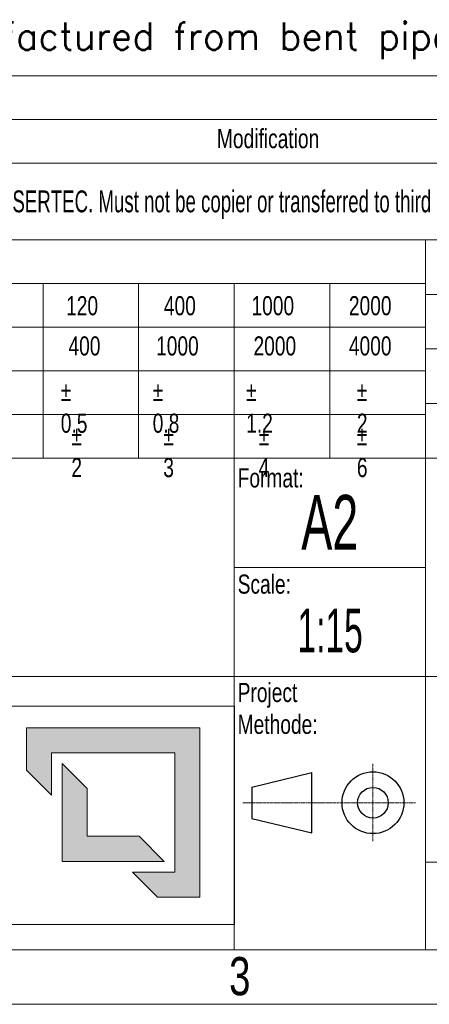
# Model space of a CAD drawing. Header units: millimetres. Extents: x 47656 to 70526, y -87907 to -71571.
# Tile 11 of 14: x 65262 to 66755, y -87907 to -84316. Entities that reach past the tile are written whole.
import ezdxf

# ---------------------------------------------------------------- set-up
doc = ezdxf.new("R2010")
doc.units = ezdxf.units.MM
doc.header["$LTSCALE"] = 0.25
doc.linetypes.add('CENTER', pattern=[50.8, 31.75, -6.35, 6.35, -6.35])
doc.linetypes.add('CENTERX2', pattern=[20.32, 12.7, -2.54, 2.54, -2.54])
doc.layers.add('SLD-0', color=179, linetype='Continuous')
doc.styles.add('AdskIsoMetric', font='romans.shx')
doc.styles.add('SLDTEXTSTYLE0', font='TXT', dxfattribs={"width": 0.510549})
doc.styles.add('SLDTEXTSTYLE1', font='TXT', dxfattribs={"width": 0.574367})
doc.styles.add('SLDTEXTSTYLE2', font='TXT', dxfattribs={"width": 0.638186})
doc.styles.add('SLDTEXTSTYLE3', font='TXT', dxfattribs={"width": 0.75})

# ---------------------------------------------------------------- blocks, each defined once
blk = doc.blocks.new('cajetin')
at = {"color": 7, "linetype": 'Continuous', "lineweight": 18}
for p, q in [((853.5, 7.5), (7.5, 7.5)), ((861, 0), (0, 0))]:
    blk.add_line(p, q, dxfattribs=at)
at = {"color": 7, "linetype": 'Continuous', "lineweight": 0, "insert": (693.01, 6.49), "char_height": 5.25, "attachment_point": 2, "style": 'SLDTEXTSTYLE3'}
blk.add_mtext('3', dxfattribs=at)
blk = doc.blocks.new('LOGO_sombreado')
at = {"linetype": 'Continuous'}
for points in [[(69.338, 18.023), (53.486, 18.023), (53.486, 14.148), (55.776, 11.858), (55.776, 15.733), (67.048, 15.733), (67.048, 4.812), (63.173, 4.812), (65.463, 2.523), (69.338, 2.523)], [(59.044, 12.465), (56.754, 14.754), (56.754, 5.791), (66.07, 5.791), (63.78, 8.081), (59.044, 8.081)]]:
    blk.add_hatch(color=7, dxfattribs=at).paths.add_polyline_path(points, flags=0)
at = {"color": 7, "linetype": 'Continuous', "lineweight": 18}
for p, q in [((0, 20), (72.5, 20)), ((72.5, 20), (72.502, 20.001)), ((72.5, 20), (72.5, 0)), ((53.486, 14.148), (53.486, 18.023)), ((53.486, 18.023), (69.338, 18.023)), ((69.338, 18.023), (69.338, 2.523)), ((67.048, 15.733), (55.776, 15.733)), ((55.776, 15.733), (55.776, 11.858)), ((67.048, 4.812), (67.048, 15.733)), ((56.754, 5.791), (56.754, 14.754)), ((56.754, 14.754), (59.044, 12.465)), ((55.776, 11.858), (53.486, 14.148)), ((59.044, 12.465), (59.044, 8.081)), ((59.044, 8.081), (63.78, 8.081)), ((63.78, 8.081), (66.07, 5.791)), ((66.07, 5.791), (56.754, 5.791)), ((65.463, 2.523), (63.173, 4.812)), ((63.173, 4.812), (67.048, 4.812)), ((69.338, 2.523), (65.463, 2.523)), ((0, 0), (72.5, 0))]:
    blk.add_line(p, q, dxfattribs=at)

msp = doc.modelspace()

# ---------------------------------------------------------------- linework, layer by layer
at = {"color": 7, "linetype": 'Continuous', "lineweight": 18}
for p, q in [((63155.4, -84520.7), (70327.2, -84520.7)), ((63155.4, -84680.1), (70327.2, -84680.1)), ((63155.4, -84839.4), (70327.2, -84839.4)), ((63155.4, -85118.4), (70327.2, -85118.4)), ((66741.3, -85118.4), (66741.3, -87708.2)), ((63155.4, -85277.7), (66741.3, -85277.7)), ((65346.8, -85915.2), (65346.8, -85277.7)), ((65695.4, -85915.2), (65695.4, -85277.7)), ((66044, -85915.2), (66044, -85277.7)), ((66392.7, -85915.2), (66392.7, -85277.7)), ((69131.9, -85317.6), (66741.3, -85317.6)), ((63155.4, -85437.1), (66741.3, -85437.1)), ((69131.9, -85516.8), (66741.3, -85516.8)), ((63155.4, -85596.5), (66741.3, -85596.5)), ((69131.9, -85716), (66741.3, -85716)), ((63155.4, -85755.9), (66741.3, -85755.9)), ((64998.1, -85915.2), (65346.8, -85915.2)), ((65346.8, -85915.2), (65695.4, -85915.2)), ((65695.4, -85915.2), (66044, -85915.2)), ((66044, -85915.2), (66392.7, -85915.2)), ((66044, -85915.2), (66044, -86712.1)), ((66392.7, -85915.2), (66741.3, -85915.2)), ((66741.3, -85915.2), (67339, -85915.2)), ((66044, -86313.7), (66741.3, -86313.7)), ((63155.4, -86712.1), (66741.3, -86712.1)), ((66044, -86712.1), (66044, -87708.2)), ((66741.3, -86712.1), (70327.2, -86712.1)), ((66741.3, -87389.4), (70327.2, -87389.4)), ((63155.4, -87708.2), (70327.2, -87708.2))]:
    msp.add_line(p, q, dxfattribs=at)
at = {"color": 7, "linetype": 'Continuous', "lineweight": 25}
for p, q in [((66108, -87114.8), (66326.6, -87061.8)), ((66326.6, -87282.3), (66326.6, -87061.8)), ((66108, -87114.8), (66108, -87229.3)), ((66108, -87229.3), (66326.6, -87282.3))]:
    msp.add_line(p, q, dxfattribs=at)
at = {"color": 7, "linetype": 'CENTERX2', "lineweight": 18}
msp.add_line((66549.8, -87030.6), (66549.8, -87312.6), dxfattribs=at)
at = {"color": 7, "linetype": 'CENTER', "lineweight": 18}
msp.add_line((66074.9, -87172.1), (66705, -87172.1), dxfattribs=at)
at = {"color": 7, "linetype": 'Continuous', "lineweight": 25}
for radius in [112.8, 55.8]:
    msp.add_circle((66549.8, -87172.1), radius, dxfattribs=at)

# ---------------------------------------------------------------- block references
at = {"xscale": 26.5625, "yscale": 26.5625, "zscale": 26.5625}
msp.add_blockref('cajetin', (47656.2, -87907.4), dxfattribs=at)
at = {"color": 7, "linetype": 'Continuous', "xscale": 39.84375, "yscale": 39.84375, "zscale": 39.84375}
msp.add_blockref('LOGO_sombreado', (63155.8, -87616.6), dxfattribs=at)

# ---------------------------------------------------------------- texts
at = {"insert": (63387.6, -84325.9), "char_height": 100, "attachment_point": 1, "style": 'AdskIsoMetric'}
msp.add_mtext_dynamic_manual_height_columns('**The elbows will be manufactured from bent pipes using a manual bending machine', width=159240.946, gutter_width=500, heights=[0], dxfattribs=at)
at = {"color": 7, "linetype": 'Continuous', "lineweight": 0}
for s, insert, char_height, attachment_point, style in [('Modification', (66167.5, -84714.5), 69.727, 2, 'SLDTEXTSTYLE3'), ('Tolerance for dimensions without tol. according to ISO 2768-mK', (63180.9, -85165.7), 69.727, 1, 'SLDTEXTSTYLE3'), ('120', (65430.9, -85324.1), 69.73, 1, 'SLDTEXTSTYLE3'), ('400', (65787.4, -85324.1), 69.73, 1, 'SLDTEXTSTYLE3'), ('1000', (66106.8, -85324.1), 69.73, 1, 'SLDTEXTSTYLE3'), ('2000', (66462.1, -85324.1), 69.73, 1, 'SLDTEXTSTYLE3'), ('400', (65439.5, -85470.8), 69.73, 1, 'SLDTEXTSTYLE3'), ('1000', (65759, -85470.8), 69.73, 1, 'SLDTEXTSTYLE3'), ('2000', (66114.2, -85470.8), 69.73, 1, 'SLDTEXTSTYLE3'), ('4000', (66462.1, -85470.8), 69.73, 1, 'SLDTEXTSTYLE3'), ('%%p^J0.5', (65411.5, -85636.4), 69.73, 1, 'SLDTEXTSTYLE3'), ('%%p^J0.8', (65746.7, -85636.4), 69.73, 1, 'SLDTEXTSTYLE3'), ('%%p^J1.2', (66087.5, -85636.4), 69.73, 1, 'SLDTEXTSTYLE3'), ('%%p^J2', (66491.2, -85636.4), 69.73, 1, 'SLDTEXTSTYLE3'), ('%%p^J2', (65450.2, -85798.3), 69.73, 1, 'SLDTEXTSTYLE3'), ('%%p^J3', (65785.3, -85798.3), 69.73, 1, 'SLDTEXTSTYLE3'), ('%%p^J4', (66133, -85798.3), 69.73, 1, 'SLDTEXTSTYLE3'), ('%%p^J6', (66491.2, -85798.3), 69.73, 1, 'SLDTEXTSTYLE3'), ('Format:', (66056.5, -85952.1), 69.73, 1, 'SLDTEXTSTYLE3'), ('Scale:', (66056.5, -86339.7), 69.73, 1, 'SLDTEXTSTYLE3'), ('Project^JMethode:', (66056.5, -86735), 69.727, 1, 'SLDTEXTSTYLE3'), ('2558-3311-TMT-ESR50-GEN01-1', (68227.7, -86978.3), 199.219, 2, 'SLDTEXTSTYLE0')]:
    msp.add_mtext(s, dxfattribs=dict(at, insert=insert, char_height=char_height, attachment_point=attachment_point, style=style))
at = {"layer": 'SLD-0', "color": 7, "attachment_point": 2}
for s, insert, char_height, style in [('This drawing is property of INSERTEC. Must not be copier or transferred to third parties in any way without written authorization.', (66278.5, -84938.5), 79.6875, 'SLDTEXTSTYLE2'), ('A2', (66392.4, -86049.2), 199.22, 'SLDTEXTSTYLE2'), ('1:15', (66393.6, -86464.1), 159.38, 'SLDTEXTSTYLE1')]:
    msp.add_mtext(s, dxfattribs=dict(at, insert=insert, char_height=char_height, style=style))

doc.saveas('drawing.dxf')
